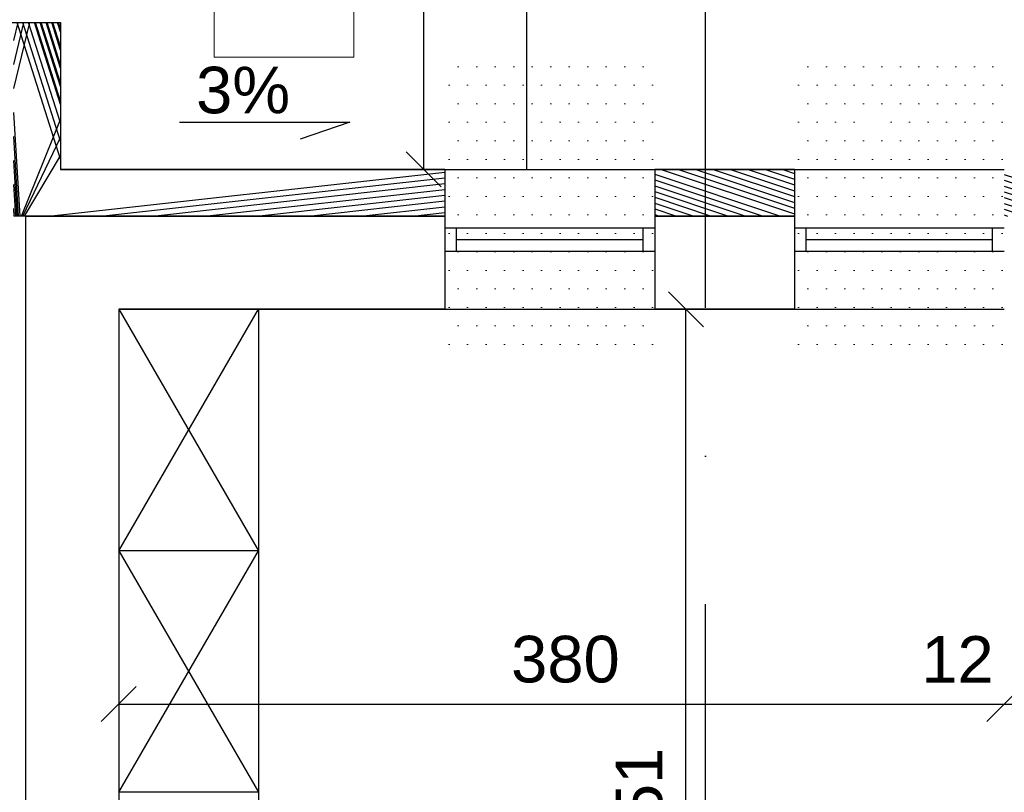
# Model space of a CAD drawing. Header units: millimetres. Extents: x 6528 to 149658, y 3342 to 12852.
# Tile 105 of 122: x 79344 to 79767, y 8338 to 8670. Entities that reach past the tile are written whole.
import ezdxf

# ---------------------------------------------------------------- set-up
doc = ezdxf.new("R2010")
doc.units = ezdxf.units.MM
doc.linetypes.add('DASHDOTX2', pattern=[50.8, 25.4, -12.7, 0, -12.7])
doc.layers.add('R-TAB', color=1, linetype='Continuous')
doc.styles.get("Standard").update_dxf_attribs({"font": 'arial.ttf'})
doc.dimstyles.new('ISO-25', dxfattribs={"dimtxt": 2.5, "dimasz": 2.5, "dimexe": 1.25, "dimexo": 0.625, "dimtad": 1, "dimtxsty": 'Standard', "dimcen": 2.5, "dimadec": 0, "dimazin": 0, "dimtfac": 1, "dimtmove": 0, "dimatfit": 3, "dimfxl": 1, "dimarcsym": 0})
pattern_1 = [(45, (-1177784256.190767, -935731374.6151185), (-11.22532015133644, 11.22532015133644), []), (135, (-1177784256.190767, -935731374.6151185), (-11.22532015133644, -11.22532015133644), [])]

# ---------------------------------------------------------------- blocks, each defined once
blk = doc.blocks.new('_Oblique')
at = {"color": 0, "linetype": 'ByBlock', "lineweight": -2}
blk.add_line((-0.5, -0.5), (0.5, 0.5), dxfattribs=at)
blk = doc.blocks.new('*D2605')
at = {"color": 0, "lineweight": -2, "transparency": 16777216}
blk.add_line((79386.85100691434, 9343.647122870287), (79766.8510076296, 9343.647122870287), dxfattribs=at)
at = {"layer": 'Defpoints', "color": 0, "transparency": 16777216}
for p in [(79766.8510076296, 9343.647122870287), (79766.8510076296, 8605.670604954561), (79386.85100691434, 8545.670604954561)]:
    blk.add_point(p, dxfattribs=at)
at = {"color": 0, "lineweight": -2, "transparency": 16777216, "xscale": 15, "yscale": 15, "zscale": 15, "rotation": 180}
blk.add_blockref('_Oblique', (79386.85100691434, 9343.647122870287), dxfattribs=at)
at = {"color": 0, "lineweight": -2, "transparency": 16777216, "xscale": 15, "yscale": 15, "zscale": 15}
blk.add_blockref('_Oblique', (79766.8510076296, 9343.647122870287), dxfattribs=at)
at = {"color": 0, "transparency": 16777216, "insert": (79573.46207349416, 9362.790905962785), "char_height": 20, "attachment_point": 5}
blk.add_mtext('380', dxfattribs=at)
blk = doc.blocks.new('*D2606')
at = {"color": 0, "lineweight": -2, "transparency": 16777216}
blk.add_line((79766.85100739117, 9343.647122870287), (79778.85100715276, 9343.647122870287), dxfattribs=at)
at = {"layer": 'Defpoints', "color": 0, "transparency": 16777216}
for p in [(79778.85100715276, 9343.647122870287), (79766.85100739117, 8605.670604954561), (79778.85100715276, 8545.670604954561)]:
    blk.add_point(p, dxfattribs=at)
at = {"color": 0, "lineweight": -2, "transparency": 16777216, "xscale": 15, "yscale": 15, "zscale": 15, "rotation": 180}
blk.add_blockref('_Oblique', (79766.85100739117, 9343.647122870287), dxfattribs=at)
at = {"color": 0, "lineweight": -2, "transparency": 16777216, "xscale": 15, "yscale": 15, "zscale": 15}
blk.add_blockref('_Oblique', (79778.85100715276, 9343.647122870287), dxfattribs=at)
at = {"color": 0, "transparency": 16777216, "insert": (79776.88698618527, 9362.790905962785), "char_height": 20, "attachment_point": 5}
blk.add_mtext('12', dxfattribs=at)
blk = doc.blocks.new('*D2607')
at = {"color": 0, "lineweight": -2, "transparency": 16777216}
blk.add_line((79362.26259963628, 9393.647122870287), (81200.85100739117, 9393.647122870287), dxfattribs=at)
at = {"layer": 'Defpoints', "color": 0, "transparency": 16777216}
for p in [(81200.85100739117, 9393.647122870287), (79362.26259963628, 8605.670604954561), (81200.85100739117, 8605.670604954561)]:
    blk.add_point(p, dxfattribs=at)
at = {"color": 0, "lineweight": -2, "transparency": 16777216, "xscale": 15, "yscale": 15, "zscale": 15, "rotation": 180}
blk.add_blockref('_Oblique', (79362.26259963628, 9393.647122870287), dxfattribs=at)
at = {"color": 0, "lineweight": -2, "transparency": 16777216, "xscale": 15, "yscale": 15, "zscale": 15}
blk.add_blockref('_Oblique', (81200.85100739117, 9393.647122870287), dxfattribs=at)
at = {"color": 0, "transparency": 16777216, "insert": (80223.03228108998, 9412.790905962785), "char_height": 20, "attachment_point": 5}
blk.add_mtext('1839', dxfattribs=at)
blk = doc.blocks.new('*D2734')
at = {"color": 0, "lineweight": -2, "transparency": 16777216}
blk.add_line((79361.85100691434, 9293.647122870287), (79526.85100715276, 9293.647122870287), dxfattribs=at)
at = {"layer": 'Defpoints', "color": 0, "transparency": 16777216}
for p in [(79526.85100715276, 9293.647122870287), (79361.85100691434, 8605.670604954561), (79526.85100715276, 8605.670604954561)]:
    blk.add_point(p, dxfattribs=at)
at = {"color": 0, "lineweight": -2, "transparency": 16777216, "xscale": 15, "yscale": 15, "zscale": 15, "rotation": 180}
blk.add_blockref('_Oblique', (79361.85100691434, 9293.647122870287), dxfattribs=at)
at = {"color": 0, "lineweight": -2, "transparency": 16777216, "xscale": 15, "yscale": 15, "zscale": 15}
blk.add_blockref('_Oblique', (79526.85100715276, 9293.647122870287), dxfattribs=at)
at = {"color": 0, "transparency": 16777216, "insert": (79433.49033038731, 9312.790905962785), "char_height": 20, "attachment_point": 5}
blk.add_mtext('165', dxfattribs=at)
blk = doc.blocks.new('*D2735')
at = {"color": 0, "lineweight": -2, "transparency": 16777216}
blk.add_line((79526.85100691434, 9293.647122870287), (79616.85100691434, 9293.647122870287), dxfattribs=at)
at = {"layer": 'Defpoints', "color": 0, "transparency": 16777216}
for p in [(79616.85100691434, 9293.647122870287), (79526.85100691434, 8605.67060507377), (79616.85100691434, 8605.67060507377)]:
    blk.add_point(p, dxfattribs=at)
at = {"color": 0, "lineweight": -2, "transparency": 16777216, "xscale": 15, "yscale": 15, "zscale": 15, "rotation": 180}
blk.add_blockref('_Oblique', (79526.85100691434, 9293.647122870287), dxfattribs=at)
at = {"color": 0, "lineweight": -2, "transparency": 16777216, "xscale": 15, "yscale": 15, "zscale": 15}
blk.add_blockref('_Oblique', (79616.85100691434, 9293.647122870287), dxfattribs=at)
at = {"color": 0, "transparency": 16777216, "insert": (79569.83978645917, 9312.790905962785), "char_height": 20, "attachment_point": 5}
blk.add_mtext('90', dxfattribs=at)
blk = doc.blocks.new('*D2736')
at = {"color": 0, "lineweight": -2, "transparency": 16777216}
blk.add_line((79616.85100691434, 9293.647122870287), (79676.85100691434, 9293.647122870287), dxfattribs=at)
at = {"layer": 'Defpoints', "color": 0, "transparency": 16777216}
for p in [(79676.85100691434, 9293.647122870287), (79616.85100691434, 8605.67060507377), (79676.85100691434, 8605.67060519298)]:
    blk.add_point(p, dxfattribs=at)
at = {"color": 0, "lineweight": -2, "transparency": 16777216, "xscale": 15, "yscale": 15, "zscale": 15, "rotation": 180}
blk.add_blockref('_Oblique', (79616.85100691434, 9293.647122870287), dxfattribs=at)
at = {"color": 0, "lineweight": -2, "transparency": 16777216, "xscale": 15, "yscale": 15, "zscale": 15}
blk.add_blockref('_Oblique', (79676.85100691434, 9293.647122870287), dxfattribs=at)
at = {"color": 0, "transparency": 16777216, "insert": (79653.8349811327, 9312.790905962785), "char_height": 20, "attachment_point": 5}
blk.add_mtext('60', dxfattribs=at)
blk = doc.blocks.new('*D2737')
at = {"color": 0, "lineweight": -2, "transparency": 16777216}
blk.add_line((79676.85100691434, 9293.647122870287), (79766.8510076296, 9293.647122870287), dxfattribs=at)
at = {"layer": 'Defpoints', "color": 0, "transparency": 16777216}
for p in [(79766.8510076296, 9293.647122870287), (79676.85100691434, 8605.67060519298), (79766.8510076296, 8605.670604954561)]:
    blk.add_point(p, dxfattribs=at)
at = {"color": 0, "lineweight": -2, "transparency": 16777216, "xscale": 15, "yscale": 15, "zscale": 15, "rotation": 180}
blk.add_blockref('_Oblique', (79676.85100691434, 9293.647122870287), dxfattribs=at)
at = {"color": 0, "lineweight": -2, "transparency": 16777216, "xscale": 15, "yscale": 15, "zscale": 15}
blk.add_blockref('_Oblique', (79766.8510076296, 9293.647122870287), dxfattribs=at)
at = {"color": 0, "transparency": 16777216, "insert": (79724.66906826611, 9312.790905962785), "char_height": 20, "attachment_point": 5}
blk.add_mtext('90', dxfattribs=at)
blk = doc.blocks.new('*D2738')
at = {"color": 0, "lineweight": -2, "transparency": 16777216}
blk.add_line((79766.8510076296, 9293.647122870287), (79826.85100691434, 9293.647122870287), dxfattribs=at)
at = {"layer": 'Defpoints', "color": 0, "transparency": 16777216}
for p in [(79826.85100691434, 9293.647122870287), (79766.8510076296, 8605.670604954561), (79826.85100691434, 8605.670604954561)]:
    blk.add_point(p, dxfattribs=at)
at = {"color": 0, "lineweight": -2, "transparency": 16777216, "xscale": 15, "yscale": 15, "zscale": 15, "rotation": 180}
blk.add_blockref('_Oblique', (79766.8510076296, 9293.647122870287), dxfattribs=at)
at = {"color": 0, "lineweight": -2, "transparency": 16777216, "xscale": 15, "yscale": 15, "zscale": 15}
blk.add_blockref('_Oblique', (79826.85100691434, 9293.647122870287), dxfattribs=at)
at = {"color": 0, "transparency": 16777216, "insert": (79803.8349811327, 9312.790905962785), "char_height": 20, "attachment_point": 5}
blk.add_mtext('60', dxfattribs=at)
blk = doc.blocks.new('*D2759')
at = {"color": 0, "lineweight": -2, "transparency": 16777216}
blk.add_line((79386.85100691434, 8376.324768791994), (79766.85100691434, 8376.324768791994), dxfattribs=at)
at = {"layer": 'Defpoints', "color": 0, "transparency": 16777216}
for p in [(79386.85100691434, 8545.670604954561), (79766.85100691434, 8545.670604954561), (79766.85100691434, 8376.324768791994)]:
    blk.add_point(p, dxfattribs=at)
at = {"color": 0, "lineweight": -2, "transparency": 16777216, "xscale": 15, "yscale": 15, "zscale": 15, "rotation": 180}
blk.add_blockref('_Oblique', (79386.85100691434, 8376.324768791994), dxfattribs=at)
at = {"color": 0, "lineweight": -2, "transparency": 16777216, "xscale": 15, "yscale": 15, "zscale": 15}
blk.add_blockref('_Oblique', (79766.85100691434, 8376.324768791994), dxfattribs=at)
at = {"color": 0, "transparency": 16777216, "insert": (79578.52733223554, 8395.468551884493), "char_height": 20, "attachment_point": 5}
blk.add_mtext('380', dxfattribs=at)
blk = doc.blocks.new('*D2760')
at = {"color": 0, "lineweight": -2, "transparency": 16777216}
blk.add_line((79766.85100691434, 8376.324768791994), (79778.85100691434, 8376.324768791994), dxfattribs=at)
at = {"layer": 'Defpoints', "color": 0, "transparency": 16777216}
for p in [(79766.85100691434, 8545.670604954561), (79778.85100691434, 8545.670604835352), (79778.85100691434, 8376.324768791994)]:
    blk.add_point(p, dxfattribs=at)
at = {"color": 0, "lineweight": -2, "transparency": 16777216, "xscale": 15, "yscale": 15, "zscale": 15, "rotation": 180}
blk.add_blockref('_Oblique', (79766.85100691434, 8376.324768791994), dxfattribs=at)
at = {"color": 0, "lineweight": -2, "transparency": 16777216, "xscale": 15, "yscale": 15, "zscale": 15}
blk.add_blockref('_Oblique', (79778.85100691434, 8376.324768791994), dxfattribs=at)
at = {"color": 0, "transparency": 16777216, "insert": (79746.74670879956, 8395.468551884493), "char_height": 20, "attachment_point": 5}
blk.add_mtext('12', dxfattribs=at)
blk = doc.blocks.new('*D2768')
at = {"color": 0, "lineweight": -2, "transparency": 16777216}
blk.add_line((79630.26250140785, 8194.670605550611), (79630.26250140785, 8545.670604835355), dxfattribs=at)
at = {"layer": 'Defpoints', "color": 0, "transparency": 16777216}
for p in [(79616.85100691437, 8545.670604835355), (79630.26250140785, 8545.670604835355), (79778.85100715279, 8194.670605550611)]:
    blk.add_point(p, dxfattribs=at)
at = {"color": 0, "lineweight": -2, "transparency": 16777216, "xscale": 15, "yscale": 15, "zscale": 15}
for p, rotation in [((79630.26250140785, 8545.670604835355), 90), ((79630.26250140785, 8194.670605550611), 270)]:
    blk.add_blockref('_Oblique', p, dxfattribs=dict(at, rotation=rotation))
at = {"color": 0, "transparency": 16777216, "insert": (79610.27249496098, 8334.282300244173), "char_height": 20, "attachment_point": 5, "rotation": 90}
blk.add_mtext('351', dxfattribs=at)
blk = doc.blocks.new('*D2794')
at = {"color": 0, "lineweight": -2, "transparency": 16777216}
blk.add_line((79361.85100691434, 9343.647122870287), (79386.85100715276, 9343.647122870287), dxfattribs=at)
at = {"layer": 'Defpoints', "color": 0, "transparency": 16777216}
for p in [(79386.85100715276, 9343.647122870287), (79361.85100691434, 8605.670604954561), (79386.85100715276, 8545.670604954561)]:
    blk.add_point(p, dxfattribs=at)
at = {"color": 0, "lineweight": -2, "transparency": 16777216, "xscale": 15, "yscale": 15, "zscale": 15, "rotation": 180}
blk.add_blockref('_Oblique', (79361.85100691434, 9343.647122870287), dxfattribs=at)
at = {"color": 0, "lineweight": -2, "transparency": 16777216, "xscale": 15, "yscale": 15, "zscale": 15}
blk.add_blockref('_Oblique', (79386.85100715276, 9343.647122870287), dxfattribs=at)
at = {"color": 0, "transparency": 16777216, "insert": (79367.3788942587, 9362.790905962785), "char_height": 20, "attachment_point": 5}
blk.add_mtext('25', dxfattribs=at)
blk = doc.blocks.new('*D2859')
at = {"color": 0, "lineweight": -2, "transparency": 16777216}
blk.add_line((79517.75579517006, 8605.670604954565), (79517.75579517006, 8853.670605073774), dxfattribs=at)
at = {"layer": 'Defpoints', "color": 0, "transparency": 16777216}
for p in [(79361.85100691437, 8853.670605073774), (79517.75579517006, 8853.670605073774), (79361.85100691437, 8605.670604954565)]:
    blk.add_point(p, dxfattribs=at)
at = {"color": 0, "lineweight": -2, "transparency": 16777216, "xscale": 15, "yscale": 15, "zscale": 15}
for p, rotation in [((79517.75579517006, 8853.670605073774), 90), ((79517.75579517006, 8605.670604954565), 270)]:
    blk.add_blockref('_Oblique', p, dxfattribs=dict(at, rotation=rotation))
at = {"color": 0, "transparency": 16777216, "insert": (79535.99880664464, 8748.276445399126), "char_height": 20, "attachment_point": 5, "rotation": 90}
blk.add_mtext('248', dxfattribs=at)

msp = doc.modelspace()

# ---------------------------------------------------------------- hatches: boundary and pattern name
h = msp.add_hatch()
h.set_pattern_fill('ANSI37', color=256, scale=5)
h.set_pattern_definition(pattern_1)
h.paths.add_polyline_path([(79526.85100691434, 8605.670604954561), (79361.85100691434, 8605.670604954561), (79361.85100691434, 8668.670604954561), (79341.85100691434, 8668.670604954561), (79341.85100691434, 8585.670604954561), (79346.85100691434, 8585.670604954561), (79526.85100691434, 8585.67060507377)])
h.paths.add_polyline_path([(81200.85100691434, 8605.670604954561), (81014.85100691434, 8605.670604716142), (81014.85100691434, 8585.670604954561), (81180.85100691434, 8585.670604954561), (81190.85100691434, 8002.670604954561), (81190.85100691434, 7997.670604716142), (81190.85100691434, 7870.670604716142), (81210.85100691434, 7870.670604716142), (81210.85100691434, 7870.670604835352), (81210.85100691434, 8002.670604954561)])
h.paths.add_polyline_path([(81210.85100691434, 7784.670604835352), (81210.8510064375, 7780.670604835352), (81190.85100691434, 7780.670604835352), (81190.85100691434, 7065.670604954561), (81150.85100691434, 7065.670604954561), (81090.85100715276, 7065.67060507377), (81090.85100715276, 7045.670604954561), (81210.85100691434, 7045.670604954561)])
at = {"lineweight": 0}
h = msp.add_hatch(dxfattribs=at)
h.set_pattern_fill('DOTS', color=256, scale=5)
h.set_pattern_definition([(0, (-1177786884.729524, -935731374.6151185), (3.96875, 7.9375), [0, -7.9375])])
h.paths.add_polyline_path([(79571.06009404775, 8605.67060507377), (79526.85100691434, 8605.67060507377), (79526.85100691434, 8580.670604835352), (79571.27312820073, 8580.670604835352)])
h.paths.add_polyline_path([(79616.85100691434, 8605.67060507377), (79571.06009404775, 8605.67060507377), (79571.27312820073, 8580.670604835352), (79616.85100691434, 8580.670604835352)])
h.paths.add_polyline_path([(79616.85100691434, 8570.670604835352), (79571.35834210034, 8570.670604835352), (79571.57137625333, 8545.670604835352), (79616.85100691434, 8545.670604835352)])
h.paths.add_polyline_path([(79571.35834210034, 8570.670604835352), (79526.85100691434, 8570.670604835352), (79526.85100691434, 8545.670604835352), (79571.57137625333, 8545.670604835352)])
h = msp.add_hatch()
h.set_pattern_fill('ANSI37', color=256, scale=5)
h.set_pattern_definition(pattern_1)
h.paths.add_polyline_path([(79676.85100691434, 8605.670604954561), (79616.85100691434, 8605.670604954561), (79616.85100691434, 8585.67060507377), (79676.85100691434, 8585.67060507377)])
h.paths.add_polyline_path([(79826.85100691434, 8605.67060507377), (79766.85100691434, 8605.670604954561), (79766.85100691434, 8585.67060507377), (79826.85100691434, 8585.67060507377)])
h.paths.add_polyline_path([(80125.85100691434, 8605.67060507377), (79916.85100691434, 8605.67060507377), (79916.85100691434, 8585.67060519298), (80125.85100691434, 8585.67060507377)])
h.paths.add_polyline_path([(80606.85100691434, 8605.670604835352), (80415.85100691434, 8605.67060507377), (80415.85100691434, 8585.67060507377), (80613.85100691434, 8585.670604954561), (80606.85100691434, 8585.670604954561)])
h.paths.add_polyline_path([(80325.85100691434, 8605.67060507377), (80215.85100691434, 8605.67060507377), (80215.85100691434, 8585.67060507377), (80325.85100691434, 8585.67060507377)])
h.paths.add_polyline_path([(80774.85100691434, 8605.670604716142), (80714.85100691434, 8605.670604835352), (80714.85100691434, 8585.670604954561), (80774.85100691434, 8585.670604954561)])
h.paths.add_polyline_path([(80924.85100691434, 8605.670604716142), (80864.85100691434, 8605.670604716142), (80864.85100691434, 8585.670604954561), (80924.85100691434, 8585.670604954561)])
h = msp.add_hatch(dxfattribs=at)
h.set_pattern_fill('DOTS', color=256, scale=5)
h.set_pattern_definition([(0, (-1177786734.729524, -935731374.6151186), (3.96875, 7.9375), [0, -7.9375])])
h.paths.add_polyline_path([(79721.06009404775, 8605.670604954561), (79676.85100691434, 8605.670604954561), (79676.85100691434, 8580.670604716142), (79721.27312820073, 8580.670604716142)])
h.paths.add_polyline_path([(79766.85100691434, 8605.670604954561), (79721.06009404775, 8605.670604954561), (79721.27312820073, 8580.670604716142), (79766.85100691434, 8580.670604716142)])
h.paths.add_polyline_path([(79766.85100691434, 8570.670604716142), (79721.35834210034, 8570.670604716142), (79721.57137625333, 8545.670604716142), (79766.85100691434, 8545.670604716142)])
h.paths.add_polyline_path([(79721.35834210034, 8570.670604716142), (79676.85100691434, 8570.670604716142), (79676.85100691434, 8545.670604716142), (79721.57137625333, 8545.670604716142)])
h = msp.add_hatch()
h.set_pattern_fill('DOTS', color=256, scale=5)
h.set_pattern_definition([(0, (-1177784256.190767, -935731374.6151185), (3.96875, 7.9375), [0, -7.9375])])
h.paths.add_polyline_path([(79766.85100715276, 8280.67060519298), (79386.85100691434, 8280.670604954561), (79386.85100691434, 8270.670604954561), (79766.85100715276, 8270.67060519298)])
h.paths.add_polyline_path([(79856.85100691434, 8295.670605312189), (79846.85100715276, 8295.670605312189), (79846.85100715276, 8280.67060519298), (79778.85100715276, 8280.67060519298), (79778.85100715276, 8270.67060519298), (79846.85100715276, 8270.67060519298), (79846.85100715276, 8255.67060519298), (79856.85100691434, 8255.67060519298)])
h.paths.add_polyline_path([(79856.85100691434, 8545.670604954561), (79846.85100691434, 8545.670604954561), (79846.85100715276, 8385.670605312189), (79856.85100691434, 8385.670605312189), (79856.85100691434, 8385.670605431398)])
h.paths.add_polyline_path([(79856.85100715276, 8165.67060519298), (79846.85100715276, 8165.67060519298), (79846.85100715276, 8165.67060507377), (79846.85100715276, 8108.22126389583, -0.05054773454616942), (79856.85100715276, 8092.003035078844)])
h.paths.add_polyline_path([(79856.85100715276, 8092.003035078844, 0.05054773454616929), (79846.85100715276, 8108.22126389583), (79846.85100715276, 8060.17060507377), (79856.85100715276, 8060.17060507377)])
h.paths.add_polyline_path([(79856.85100715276, 8055.17060507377), (79846.85100715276, 8055.17060507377), (79846.85100715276, 8027.670604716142), (79856.85100715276, 8027.670604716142)])
h.paths.add_polyline_path([(79856.85100715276, 8060.17060507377), (79846.85100715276, 8060.17060507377), (79846.85100715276, 8055.17060507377), (79856.85100715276, 8055.17060507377)])

# ---------------------------------------------------------------- linework, layer by layer
at = {"linetype": 'DASHDOTX2', "lineweight": 30, "ltscale": 5}
msp.add_line((79638.67173950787, 6513.506899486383), (79638.67173950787, 9455.098735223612), dxfattribs=at)
for p, q in [((79561.85015862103, 8854.253095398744), (79561.85015862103, 8605.67060507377)), ((79412.97759788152, 8625.972992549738), (79486.02223746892, 8625.972992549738)), ((79486.02223746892, 8625.972992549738), (79464.72643153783, 8618.739176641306)), ((79361.85100691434, 8605.670604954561), (79526.85100691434, 8605.670604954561)), ((79361.85100691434, 8605.670604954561), (79526.85100691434, 8605.670604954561)), ((79526.85100667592, 8605.67060507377), (79616.85100667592, 8605.67060507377)), ((79616.85100691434, 8605.670604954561), (79676.85100691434, 8605.670604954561)), ((79676.85100667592, 8605.67060519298), (79766.85100667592, 8605.67060519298)), ((79346.85100691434, 8585.670604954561), (79341.85100691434, 8585.670604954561)), ((79346.85100691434, 8585.670604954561), (79526.85100691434, 8585.67060507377)), ((79616.85100691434, 8585.67060507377), (79676.85100691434, 8585.67060507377)), ((79526.85100667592, 8580.670604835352), (79616.85100667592, 8580.670604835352)), ((79531.85100667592, 8570.670604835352), (79531.85100667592, 8580.670604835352)), ((79611.85100667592, 8570.670604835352), (79611.85100667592, 8580.670604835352)), ((79676.85100667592, 8580.670604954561), (79766.85100667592, 8580.670604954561)), ((79681.85100667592, 8570.670604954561), (79681.85100667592, 8580.670604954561)), ((79761.85100667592, 8570.670604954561), (79761.85100667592, 8580.670604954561)), ((79531.85100667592, 8575.670604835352), (79611.85100667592, 8575.670604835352)), ((79681.85100667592, 8575.670604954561), (79761.85100667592, 8575.670604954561)), ((79526.85100667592, 8570.670604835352), (79616.85100667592, 8570.670604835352)), ((79526.85100667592, 8570.670604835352), (79531.85100667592, 8570.670604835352)), ((79676.85100667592, 8570.670604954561), (79766.85100667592, 8570.670604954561)), ((79676.85100667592, 8570.670604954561), (79681.85100667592, 8570.670604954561)), ((79386.85100691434, 8545.670604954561), (79526.85100691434, 8545.670604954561)), ((79386.85100691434, 8545.670604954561), (79526.85100667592, 8545.670604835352)), ((79386.85100691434, 8545.670604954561), (79446.85100691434, 8545.670604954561)), ((79386.85100691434, 8442.07060493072), (79446.85100691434, 8545.670604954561)), ((79386.85100691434, 8545.670604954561), (79446.85100691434, 8442.07060493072)), ((79446.85100691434, 8545.670604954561), (79446.85100691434, 8027.670604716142)), ((79446.85100691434, 8545.670604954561), (79446.85100691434, 8442.07060493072)), ((79526.85100667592, 8545.670604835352), (79616.85100667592, 8545.670604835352)), ((79616.85100691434, 8545.670604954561), (79676.85100691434, 8545.670604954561)), ((79616.85100667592, 8545.670604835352), (79676.85100667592, 8545.670604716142)), ((79676.85100667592, 8545.670604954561), (79766.85100667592, 8545.670604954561)), ((79446.85100691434, 8442.07060493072), (79386.85100691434, 8442.07060493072)), ((79386.85100691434, 8338.470604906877), (79446.85100691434, 8442.07060493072)), ((79386.85100691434, 8442.07060493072), (79446.85100691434, 8338.470604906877)), ((79446.85100691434, 8338.470604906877), (79386.85100691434, 8338.470604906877))]:
    msp.add_line(p, q)
at = {"lineweight": 0}
for p, q in [((79427.74206655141, 8653.780153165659), (79427.74206655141, 8773.780153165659)), ((79487.74206655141, 8773.780153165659), (79487.74206655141, 8653.780153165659)), ((79487.74206655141, 8653.780153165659), (79427.74206655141, 8653.780153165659))]:
    msp.add_line(p, q, dxfattribs=at)
at = {"lineweight": 30}
for p, q in [((79301.85100691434, 8668.670604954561), (79361.85100691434, 8668.670604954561)), ((79361.85100691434, 8668.670604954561), (79361.85100691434, 8605.670604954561)), ((79526.85100691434, 8605.670604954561), (79361.85100691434, 8605.670604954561)), ((79526.85100691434, 8605.670604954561), (79526.85100691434, 8545.670604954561)), ((79676.85100691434, 8605.670604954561), (79616.85100691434, 8605.670604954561)), ((79616.85100691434, 8605.670604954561), (79616.85100691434, 8545.670604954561)), ((79676.85100691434, 8605.670604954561), (79676.85100691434, 8545.670604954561)), ((79346.85100691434, 8585.670604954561), (79346.85100691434, 8002.670604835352)), ((79526.85100691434, 8585.67060507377), (79346.85100691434, 8585.670604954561)), ((79676.85100691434, 8585.67060507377), (79616.85100691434, 8585.67060507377)), ((79386.85100691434, 8545.670604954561), (79386.85100691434, 8280.67060507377)), ((79526.85100691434, 8545.670604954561), (79386.85100691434, 8545.670604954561)), ((79676.85100691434, 8545.670604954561), (79616.85100691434, 8545.670604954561))]:
    msp.add_line(p, q, dxfattribs=at)

# ---------------------------------------------------------------- texts
at = {"lineweight": 20, "insert": (79420.03708903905, 8649.7523377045), "char_height": 20, "attachment_point": 1}
msp.add_mtext_dynamic_manual_height_columns('\\pt0,20;3%', width=98.90418893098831, gutter_width=12.5, heights=[0], dxfattribs=at)
at = {"insert": (77791.84908073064, 8593.815159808), "char_height": 18, "attachment_point": 1}
msp.add_mtext_dynamic_manual_height_columns('\\pi37.22769;Wyłaz ze schodami \\P\\pi39.8;składanymi o wym. \\P\\pi84.42551;75x130 cm \\P\\pi20.68881;o odporności ogniowej \\P\\pi107.67448;REI 60', width=289.0433739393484, gutter_width=12.5, heights=[0], dxfattribs=at)
at = {"layer": 'R-TAB', "color": 0, "ltscale": 24, "insert": (52722.18076848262, 8439.03246203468), "char_height": 75, "width": 2065.84350681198, "attachment_point": 1}
msp.add_mtext('\\pi19.57762;PRZEKROJE ŁAW FUNADAMENTOWYCH\\P\\pi938.76248;1:25', dxfattribs=at)

# ---------------------------------------------------------------- dimensions: what is measured, and where the dimension line sits
for base, p1, p2, override, picture, middle in [((81200.85100739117, 9393.647122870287), (79362.26259963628, 8605.670604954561), (81200.85100739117, 8605.670604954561), {"dimtxt": 20, "dimasz": 15, "dimdec": 0, "dimblk1": 'Oblique', "dimblk2": 'Oblique', "dimsah": 1, "dimse1": 1, "dimse2": 1, "dimtmove": 2}, '*D2607', (80223.03228108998, 9412.790905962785)), ((79386.85100715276, 9343.647122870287), (79361.85100691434, 8605.670604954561), (79386.85100715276, 8545.670604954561), {"dimtxt": 20, "dimasz": 15, "dimblk1": 'Oblique', "dimblk2": 'Oblique', "dimsah": 1, "dimse1": 1, "dimse2": 1, "dimtmove": 2}, '*D2794', (79367.3788942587, 9362.790905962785)), ((79766.8510076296, 9343.647122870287), (79386.85100691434, 8545.670604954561), (79766.8510076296, 8605.670604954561), {"dimtxt": 20, "dimasz": 15, "dimblk1": 'Oblique', "dimblk2": 'Oblique', "dimsah": 1, "dimse1": 1, "dimse2": 1, "dimtmove": 2}, '*D2605', (79573.46207349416, 9362.790905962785)), ((79778.85100715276, 9343.647122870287), (79766.85100739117, 8605.670604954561), (79778.85100715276, 8545.670604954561), {"dimtxt": 20, "dimasz": 15, "dimblk1": 'Oblique', "dimblk2": 'Oblique', "dimsah": 1, "dimse1": 1, "dimse2": 1, "dimtmove": 2}, '*D2606', (79776.88698618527, 9362.790905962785)), ((79526.85100715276, 9293.647122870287), (79361.85100691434, 8605.670604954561), (79526.85100715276, 8605.670604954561), {"dimtxt": 20, "dimasz": 15, "dimblk1": 'Oblique', "dimblk2": 'Oblique', "dimsah": 1, "dimse1": 1, "dimse2": 1, "dimtmove": 2}, '*D2734', (79433.49033038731, 9312.790905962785)), ((79616.85100691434, 9293.647122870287), (79526.85100691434, 8605.67060507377), (79616.85100691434, 8605.67060507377), {"dimtxt": 20, "dimasz": 15, "dimblk1": 'Oblique', "dimblk2": 'Oblique', "dimsah": 1, "dimse1": 1, "dimse2": 1, "dimtmove": 2}, '*D2735', (79569.83978645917, 9312.790905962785)), ((79676.85100691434, 9293.647122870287), (79616.85100691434, 8605.67060507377), (79676.85100691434, 8605.67060519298), {"dimtxt": 20, "dimasz": 15, "dimblk1": 'Oblique', "dimblk2": 'Oblique', "dimsah": 1, "dimse1": 1, "dimse2": 1, "dimtmove": 2}, '*D2736', (79653.8349811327, 9312.790905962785)), ((79766.8510076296, 9293.647122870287), (79676.85100691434, 8605.67060519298), (79766.8510076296, 8605.670604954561), {"dimtxt": 20, "dimasz": 15, "dimblk1": 'Oblique', "dimblk2": 'Oblique', "dimsah": 1, "dimse1": 1, "dimse2": 1, "dimtmove": 2}, '*D2737', (79724.66906826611, 9312.790905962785)), ((79826.85100691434, 9293.647122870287), (79766.8510076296, 8605.670604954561), (79826.85100691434, 8605.670604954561), {"dimtxt": 20, "dimasz": 15, "dimblk1": 'Oblique', "dimblk2": 'Oblique', "dimsah": 1, "dimse1": 1, "dimse2": 1, "dimtmove": 2}, '*D2738', (79803.8349811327, 9312.790905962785)), ((79766.85100691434, 8376.324768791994), (79386.85100691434, 8545.670604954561), (79766.85100691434, 8545.670604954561), {"dimtxt": 20, "dimasz": 15, "dimblk1": 'Oblique', "dimblk2": 'Oblique', "dimsah": 1, "dimse1": 1, "dimse2": 1, "dimtmove": 2}, '*D2759', (79578.52733223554, 8395.468551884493)), ((79778.85100691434, 8376.324768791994), (79766.85100691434, 8545.670604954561), (79778.85100691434, 8545.670604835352), {"dimtxt": 20, "dimasz": 15, "dimblk1": 'Oblique', "dimblk2": 'Oblique', "dimsah": 1, "dimse1": 1, "dimse2": 1, "dimtmove": 2}, '*D2760', (79746.74670879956, 8395.468551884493))]:
    dim = msp.add_linear_dim(base=base, p1=p1, p2=p2, dimstyle='ISO-25', override=override)
    dim.commit()
    dim.dimension.update_dxf_attribs({"geometry": picture, "text_midpoint": middle, "dimtype": 160})
for base, p1, p2, picture, middle in [((79517.75579517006, 8853.670605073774), (79361.85100691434, 8605.670604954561), (79361.85100691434, 8853.67060507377), '*D2859', (79535.99880664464, 8748.276445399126)), ((79630.26250140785, 8545.670604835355), (79778.85100715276, 8194.670605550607), (79616.85100691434, 8545.670604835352), '*D2768', (79610.27249496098, 8334.282300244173))]:
    dim = msp.add_linear_dim(base=base, p1=p1, p2=p2, angle=90, dimstyle='ISO-25', override={"dimtxt": 20, "dimasz": 15, "dimblk1": 'Oblique', "dimblk2": 'Oblique', "dimsah": 1, "dimse1": 1, "dimse2": 1, "dimtmove": 2})
    dim.commit()
    dim.dimension.update_dxf_attribs({"geometry": picture, "text_midpoint": middle, "dimtype": 160})

doc.saveas('drawing.dxf')
